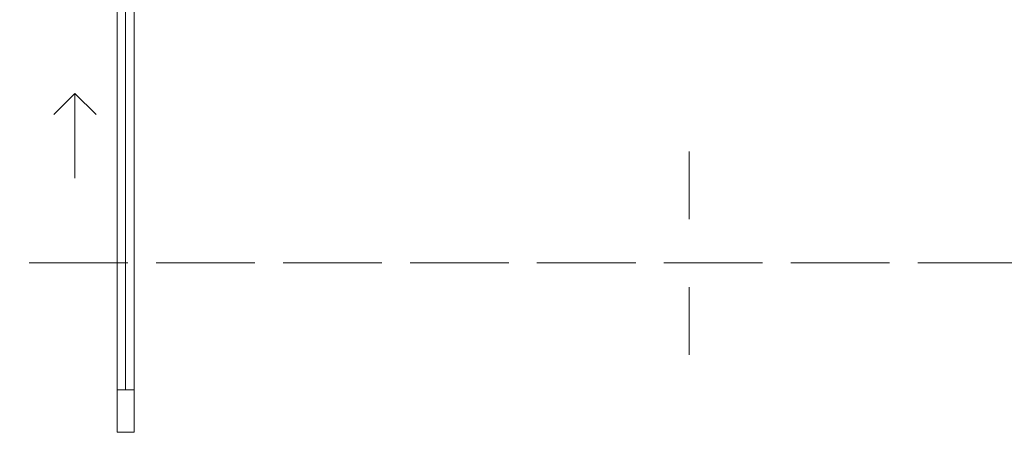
# Model space of a CAD drawing. Header units: millimetres. Extents: x 27262 to 215252, y 16288 to 306312.
# Tile 72 of 76: x 146720 to 148465, y 179865 to 180596. Entities that reach past the tile are written whole.
import ezdxf

# ---------------------------------------------------------------- set-up
doc = ezdxf.new("R2010")
doc.units = ezdxf.units.MM
doc.linetypes.add('Krawędzie ukryte', pattern=[225, 175, -50])
doc.linetypes.add('Przerywana', pattern=[240, 120, -120])
doc.layers.add('Drzwi ArchiCAD', color=252, linetype='Continuous')
doc.layers.add('ROZBUDOWA_NOWE_DZIAŁOWE', color=252, linetype='Continuous')
for name, color, linetype, lineweight in [('Drzwi ArchiCAD_Nr_pióra__24', 252, 'Continuous', 15), ('Drzwi ArchiCAD_Nr_pióra__4', 252, 'Continuous', 13), ('PRZEDBUOWA_PUNKTY_OŚW_Nr_pióra__48', 252, 'Continuous', 15)]:
    doc.layers.add(name, color=color, linetype=linetype, lineweight=lineweight)
doc.layers.get('ROZBUDOWA_NOWE_DZIAŁOWE').off()

# ---------------------------------------------------------------- blocks, each defined once
blk = doc.blocks.new('Drzwi wejściowe_ przesuwne 19_2')
at = {"layer": 'Drzwi ArchiCAD_Nr_pióra__24', "linetype": 'Continuous'}
for p, q in [((-400, 70), (-300, 70)), ((-400, 30), (-400, 70)), ((-300, 50), (-300, 70)), ((-300, 70), (700, 70)), ((-300, 70), (-300, 30)), ((700, 70), (700, 50)), ((700, 30), (700, 70)), ((700, 70), (800, 70)), ((800, 70), (800, 30)), ((700, 50), (-300, 50)), ((-300, 30), (-300, 50)), ((-300, 50), (700, 50)), ((-300, 50), (700, 50)), ((700, 50), (700, 30)), ((-300, 30), (-400, 30)), ((700, 30), (-300, 30)), ((800, 30), (700, 30))]:
    blk.add_line(p, q, dxfattribs=at)
at = {"layer": 'Drzwi ArchiCAD_Nr_pióra__4', "linetype": 'Continuous'}
for p, q in [((400, 170), (350, 220)), ((200, 170), (400, 170)), ((400, 170), (350, 120))]:
    blk.add_line(p, q, dxfattribs=at)
blk = doc.blocks.new('Ściana_122', base_point=(216210.8, 115862.5))
at = {"layer": 'Drzwi ArchiCAD', "linetype": 'Continuous', "zscale": 1000, "rotation": 90}
blk.add_blockref('Drzwi wejściowe_ przesuwne 19_2', (216235.8, 118521.9), dxfattribs=at)

msp = doc.modelspace()

# ---------------------------------------------------------------- linework, layer by layer
at = {"layer": 'PRZEDBUOWA_PUNKTY_OŚW_Nr_pióra__48', "color": 252, "linetype": 'Przerywana'}
msp.add_line((147906.4, 180362.3), (147906.4, 179968.6), dxfattribs=at)
at = {"layer": 'PRZEDBUOWA_PUNKTY_OŚW_Nr_pióra__48', "color": 252, "linetype": 'Krawędzie ukryte'}
msp.add_line((145161.9, 180165.2), (156669.7, 180165.2), dxfattribs=at)

# ---------------------------------------------------------------- block references
at = {"layer": 'ROZBUDOWA_NOWE_DZIAŁOWE', "color": 252, "xscale": 0.75, "yscale": 0.75, "zscale": 0.75}
msp.add_blockref('Ściana_122', (146926.6, 178170.6), dxfattribs=at)

doc.saveas('drawing.dxf')
